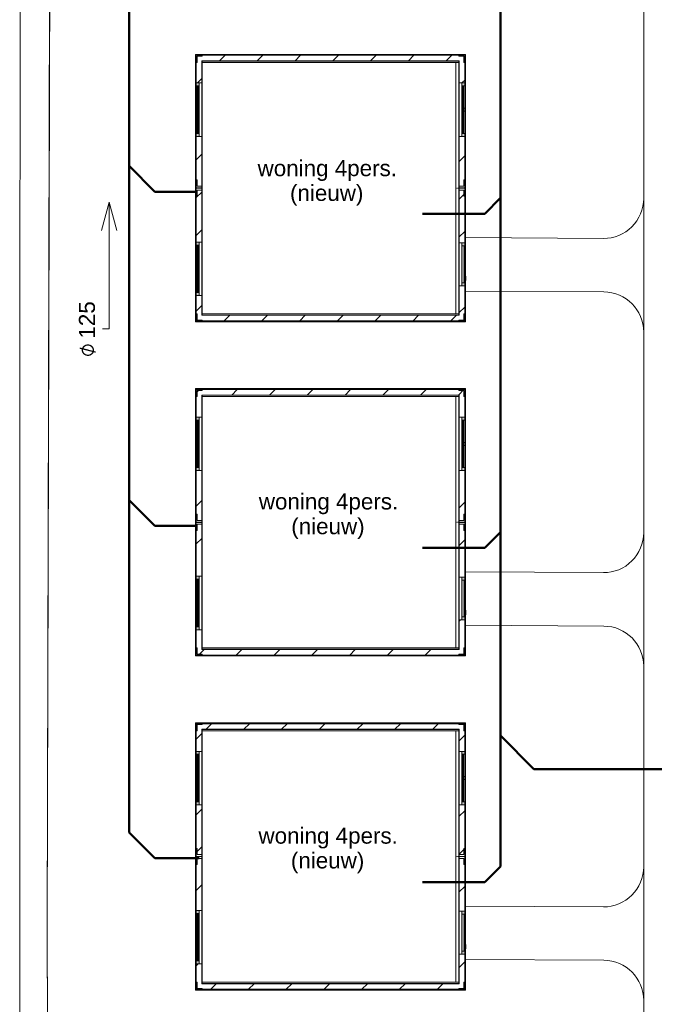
# Model space of a CAD drawing. Header units: millimetres. Extents: x -159785 to 90015, y -49332 to 203345.
# Tile 3 of 28: x -72960 to -58705, y 30500 to 52597. Entities that reach past the tile are written whole.
import ezdxf

# ---------------------------------------------------------------- set-up
doc = ezdxf.new("R2010")
doc.units = ezdxf.units.MM
doc.linetypes.add('ARC Dash', pattern=[4, 2, -2])
for name, color, linetype, lineweight in [('A--L$01A__Algemeen', 7, 'Continuous', 9), ('A--L23__Vloeren', 3, 'Continuous', 9), ('A--LD30__DetailPenMiddel', 3, 'Continuous', 9), ('A--T$01A__Algemeen', 1, 'Continuous', 13), ('B-WE-OG-TERREIN_ERF-GV', 10, 'Continuous', 20), ('B-WE-OG-TERREIN_OEVER-GV', 10, 'Continuous', 20), ('B-WE-OG-WATER-GV', 4, 'Continuous', 20), ('Montfoort-BGT_aangepast_dwg', 8, 'Continuous', 9)]:
    doc.layers.add(name, color=color, linetype=linetype, lineweight=lineweight)
doc.styles.add('Arial', font='arial.ttf', dxfattribs={"height": 360})
doc.styles.add('Segoe UI Symbol', font='seguisym.ttf', dxfattribs={"height": 360})

# ---------------------------------------------------------------- blocks, each defined once
blk = doc.blocks.new('90_GM_unit 6x6m - 90_GM_unit 6x6m-2044566-00 Riolering')
at = {"layer": 'A--L$01A__Algemeen'}
h = blk.add_hatch(color=256, dxfattribs=at)
h.paths.add_polyline_path([(6070, -6000), (6070, -5820), (6050, -5820), (6050, -5980), (5920, -5980), (5920, -6000), (6050, -6000)])
h.paths.add_polyline_path([(150, -6000), (150, -5980), (20, -5980), (20, -5820), (0, -5820), (0, -6000), (145, -6000)])
h.paths.add_polyline_path([(6070, -3183), (6070, -3183), (6070, -3003), (6050, -3003), (6050, -3183)])
h.paths.add_polyline_path([(20, -3183), (20, -3183), (20, -3003), (0, -3003), (0, -3183)])
h.paths.add_polyline_path([(6070, -2997), (6070, -2997), (6070, -2817), (6050, -2817), (6050, -2997)])
h.paths.add_polyline_path([(20, -2997), (20, -2997), (20, -2817), (0, -2817), (0, -2997)])
h.paths.add_polyline_path([(6065, -180), (6070, -180), (6070, 0), (5920, 0), (5920, -20), (6050, -20), (6050, -180)])
h.paths.add_polyline_path([(20, -180), (20, -180), (20, -20), (150, -20), (150, 0), (0, 0), (0, -180), (5, -180)])
h = blk.add_hatch(dxfattribs=at)
h.set_pattern_fill('FP_2', color=256, style=0, pattern_type=2)
h.set_pattern_definition([(45, (77426.33, -31806.34), (-424.264, 424.264), [])])
h.paths.add_polyline_path([(6050, -5980), (6050, -5190), (5925, -5190), (5925, -5855), (145, -5855), (145, -5410), (20, -5410), (20, -5980), (5850, -5980)])
h.paths.add_polyline_path([(6050, -4230), (6050, -1840), (5925, -1840), (5925, -4230)])
h.paths.add_polyline_path([(145, -4210), (145, -1840), (20, -1840), (20, -4210)])
h.paths.add_polyline_path([(6050, -640), (6050, -640), (6050, -20), (20, -20), (20, -640), (145, -640), (145, -145), (5925, -145), (5925, -640)])
h = blk.add_hatch(color=256, dxfattribs=at)
h.paths.add_polyline_path([(20, -5410), (87, -5410), (87, -5343), (20, -5343)])
h.paths.add_polyline_path([(87, -4844), (87, -4844), (87, -4777), (63, -4777), (63, -4844)])
h.paths.add_polyline_path([(43, -4844), (43, -4777), (20, -4777), (20, -4844)])
h.paths.add_polyline_path([(87, -4277), (87, -4210), (20, -4210), (20, -4277), (63, -4277)])
h.paths.add_polyline_path([(87, -1840), (87, -1773), (20, -1773), (20, -1840), (63, -1840)])
h.paths.add_polyline_path([(63, -1274), (87, -1274), (87, -1207), (63, -1207), (63, -1250)])
h.paths.add_polyline_path([(20, -1274), (43, -1274), (43, -1207), (20, -1207)])
h.paths.add_polyline_path([(87, -707), (87, -707), (87, -640), (20, -640), (20, -707), (63, -707)])
h = blk.add_hatch(color=256, dxfattribs=at)
h.paths.add_polyline_path([(5989, -5190), (6050, -5190), (6050, -5123), (5983, -5124), (5983, -5190)])
h.paths.add_polyline_path([(6050, -4297), (6050, -4230), (5983, -4230), (5983, -4297), (6040, -4297)])
h.paths.add_polyline_path([(6050, -1840), (6050, -1840), (6050, -1773), (5983, -1773), (5983, -1840), (6026, -1840)])
h.paths.add_polyline_path([(6050, -1274), (6050, -1274), (6050, -1207), (6026, -1207), (6026, -1274)])
h.paths.add_polyline_path([(6006, -1274), (6006, -1207), (5983, -1207), (5983, -1274)])
h.paths.add_polyline_path([(6050, -707), (6050, -640), (5983, -640), (5983, -707), (6050, -707)])
blk.add_hatch(color=256, dxfattribs=at).paths.add_polyline_path([(6040, -5123), (6040, -4297), (5983, -4297), (5983, -5123)])
for p, q in [((150, 0), (0, 0)), ((0, 0), (0, -180)), ((0, -180), (0, -2817)), ((0, -180), (40, -180)), ((6050, -20), (20, -20)), ((20, -20), (20, -640)), ((40, -180), (40, -40)), ((40, -40), (150, -40)), ((145, -145), (145, -640)), ((5925, -145), (145, -145)), ((145, -640), (145, -145)), ((145, -145), (5925, -145)), ((5920, 0), (150, 0)), ((150, -40), (150, 0)), ((150, -640), (150, -150)), ((150, -150), (5920, -150)), ((150, -180), (5920, -180)), ((5850, -5820), (5850, -180)), ((6070, 0), (5920, 0)), ((5920, 0), (5920, -40)), ((5920, -40), (6030, -40)), ((5920, -150), (5920, -640)), ((5925, -640), (5925, -145)), ((5925, -145), (5925, -640)), ((6030, -40), (6030, -180)), ((6030, -180), (6070, -180)), ((6050, -640), (6050, -20)), ((6070, -180), (6070, 0)), ((6070, -2817), (6070, -180)), ((87, -640), (20, -640)), ((20, -640), (20, -707)), ((20, -640), (145, -640)), ((87, -707), (87, -640)), ((145, -640), (150, -640)), ((145, -1840), (145, -640)), ((145, -1840), (145, -640)), ((150, -640), (150, -1840)), ((5920, -640), (5925, -640)), ((5920, -1840), (5920, -640)), ((5925, -640), (5925, -1840)), ((5925, -640), (6050, -640)), ((5925, -640), (5925, -1840)), ((5983, -640), (5983, -707)), ((6050, -640), (5983, -640)), ((6050, -707), (6050, -640)), ((20, -707), (87, -707)), ((20, -1207), (20, -707)), ((63, -707), (43, -707)), ((43, -707), (43, -1773)), ((63, -1773), (63, -707)), ((87, -707), (87, -1207)), ((5983, -707), (6050, -707)), ((5983, -1207), (5983, -707)), ((6006, -707), (6006, -1773)), ((6026, -707), (6006, -707)), ((6026, -1773), (6026, -707)), ((6050, -707), (6050, -1207)), ((87, -1207), (20, -1207)), ((20, -1207), (20, -1274)), ((20, -1274), (87, -1274)), ((20, -1773), (20, -1274)), ((87, -1274), (87, -1207)), ((87, -1274), (87, -1773)), ((5983, -1207), (5983, -1274)), ((6050, -1207), (5983, -1207)), ((5983, -1274), (6050, -1274)), ((5983, -1773), (5983, -1274)), ((6050, -1274), (6050, -1207)), ((6050, -1274), (6050, -1773)), ((87, -1773), (20, -1773)), ((20, -1773), (20, -1840)), ((20, -1840), (87, -1840)), ((20, -1840), (20, -4210)), ((145, -1840), (20, -1840)), ((43, -1773), (63, -1773)), ((87, -1840), (87, -1773)), ((145, -1840), (145, -4210)), ((150, -1840), (145, -1840)), ((145, -4210), (145, -1840)), ((150, -4210), (150, -1840)), ((5925, -1840), (5920, -1840)), ((5920, -1840), (5920, -4230)), ((5925, -4230), (5925, -1840)), ((6050, -1840), (5925, -1840)), ((5925, -1840), (5925, -4230)), ((5983, -1773), (5983, -1840)), ((6050, -1773), (5983, -1773)), ((5983, -1840), (6050, -1840)), ((6006, -1773), (6026, -1773)), ((6050, -1840), (6050, -1773)), ((6050, -4230), (6050, -1840)), ((40, -2817), (0, -2817)), ((0, -2817), (0, -2997)), ((40, -2958), (40, -2817)), ((6070, -2817), (6030, -2817)), ((6030, -2817), (6030, -2958)), ((6070, -2997), (6070, -2817)), ((0, -2997), (0, -3003)), ((0, -2997), (150, -2997)), ((150, -3003), (0, -3003)), ((0, -3003), (0, -3183)), ((150, -2958), (40, -2958)), ((40, -3183), (40, -3043)), ((40, -3043), (150, -3043)), ((150, -2997), (150, -2958)), ((150, -3043), (150, -3003)), ((5920, -2958), (5920, -2997)), ((6030, -2958), (5920, -2958)), ((5920, -2997), (6070, -2997)), ((6070, -3003), (5920, -3003)), ((5920, -3003), (5920, -3043)), ((5920, -3043), (6030, -3043)), ((6030, -3043), (6030, -3183)), ((6070, -3003), (6070, -2997)), ((6070, -3183), (6070, -3003)), ((0, -3183), (0, -5820)), ((0, -3183), (40, -3183)), ((6030, -3183), (6070, -3183)), ((6070, -4973), (6070, -3183)), ((87, -4210), (20, -4210)), ((20, -4210), (20, -4277)), ((20, -4210), (145, -4210)), ((20, -4277), (87, -4277)), ((20, -4777), (20, -4277)), ((63, -4277), (43, -4277)), ((43, -4277), (43, -5343)), ((63, -5343), (63, -4277)), ((87, -4277), (87, -4210)), ((87, -4277), (87, -4777)), ((145, -4210), (150, -4210)), ((145, -5410), (145, -4210)), ((145, -5410), (145, -4210)), ((150, -4210), (150, -5410)), ((5920, -4230), (5925, -4230)), ((5920, -5190), (5920, -4230)), ((5920, -4230), (5920, -5190)), ((5925, -4230), (5925, -5190)), ((5925, -4230), (6050, -4230)), ((5925, -4230), (5925, -5190)), ((5983, -4230), (5983, -4297)), ((6050, -4230), (5983, -4230)), ((6040, -4297), (5983, -4297)), ((5983, -4297), (5983, -5123)), ((5983, -4297), (6050, -4297)), ((6040, -5123), (6040, -4297)), ((6050, -4297), (6050, -4230)), ((6050, -4297), (6050, -5049)), ((87, -4777), (20, -4777)), ((20, -4777), (20, -4844)), ((20, -4844), (87, -4844)), ((20, -5343), (20, -4844)), ((87, -4844), (87, -4777)), ((87, -4844), (87, -5343)), ((6050, -5048), (6040, -5048)), ((6050, -5098), (6050, -5048)), ((6050, -5049), (6050, -5048)), ((6055, -5066), (6050, -5066)), ((6050, -5081), (6055, -5081)), ((6063, -4973), (6063, -5058)), ((6078, -4973), (6063, -4973)), ((6070, -5062), (6070, -5058)), ((6070, -5820), (6070, -5068)), ((6078, -5058), (6078, -4973)), ((5925, -5190), (5920, -5190)), ((5920, -5190), (5920, -5850)), ((5925, -5855), (5925, -5190)), ((6050, -5190), (5925, -5190)), ((5925, -5190), (5925, -5855)), ((5983, -5123), (6040, -5123)), ((5983, -5123), (5983, -5190)), ((6050, -5123), (5983, -5123)), ((5983, -5190), (6050, -5190)), ((6040, -5098), (6050, -5098)), ((6050, -5098), (6050, -5097)), ((6050, -5097), (6050, -5123)), ((6050, -5190), (6050, -5123)), ((6050, -5980), (6050, -5190)), ((87, -5343), (20, -5343)), ((20, -5343), (20, -5410)), ((20, -5410), (87, -5410)), ((145, -5410), (20, -5410)), ((20, -5410), (20, -5980)), ((43, -5343), (63, -5343)), ((87, -5410), (87, -5343)), ((145, -5410), (145, -5855)), ((150, -5410), (145, -5410)), ((145, -5855), (145, -5410)), ((150, -5850), (150, -5410)), ((40, -5820), (0, -5820)), ((0, -5820), (0, -6000)), ((40, -5960), (40, -5820)), ((150, -5960), (40, -5960)), ((145, -5855), (5925, -5855)), ((5925, -5855), (145, -5855)), ((5920, -5820), (150, -5820)), ((5920, -5850), (150, -5850)), ((150, -6000), (150, -5960)), ((5920, -5960), (5920, -6000)), ((6030, -5960), (5920, -5960)), ((6070, -5820), (6030, -5820)), ((6030, -5820), (6030, -5960)), ((6070, -6000), (6070, -5820)), ((0, -6000), (150, -6000)), ((20, -5980), (6050, -5980)), ((150, -6000), (5920, -6000)), ((5920, -6000), (6070, -6000))]:
    blk.add_line(p, q, dxfattribs=at)
at = {"layer": 'A--L$01A__Algemeen', "linetype": 'ARC Dash'}
blk.add_line((5850, -3000), (5920, -3000), dxfattribs=at)
at = {"layer": 'A--L$01A__Algemeen', "flags": 128}
for points in [[(6055, -5081), (6056, -5081), (6057, -5081), (6058, -5080), (6059, -5080), (6060, -5080), (6061, -5080), (6061, -5080), (6062, -5079), (6063, -5079), (6064, -5079), (6065, -5078), (6066, -5078), (6066, -5078), (6067, -5077), (6068, -5077), (6069, -5076), (6069, -5076), (6070, -5075), (6071, -5074), (6071, -5074), (6072, -5073), (6073, -5072), (6073, -5072), (6074, -5071), (6074, -5070), (6075, -5069), (6075, -5069), (6075, -5068), (6076, -5067), (6076, -5066), (6077, -5065), (6077, -5065), (6077, -5064), (6077, -5063), (6077, -5062), (6078, -5061), (6078, -5060), (6078, -5059), (6078, -5058), (6078, -5058)], [(6063, -5058), (6063, -5058), (6063, -5059), (6063, -5059), (6063, -5059), (6063, -5060), (6063, -5060), (6062, -5060), (6062, -5060), (6062, -5061), (6062, -5061), (6062, -5061), (6062, -5062), (6062, -5062), (6062, -5062), (6061, -5062), (6061, -5063), (6061, -5063), (6061, -5063), (6061, -5063), (6060, -5063), (6060, -5064), (6060, -5064), (6060, -5064), (6060, -5064), (6059, -5064), (6059, -5065), (6059, -5065), (6059, -5065), (6058, -5065), (6058, -5065), (6058, -5065), (6057, -5065), (6057, -5065), (6057, -5065), (6057, -5065), (6056, -5066), (6056, -5066), (6056, -5066), (6055, -5066), (6055, -5066)]]:
    blk.add_lwpolyline(points, dxfattribs=at)
blk = doc.blocks.new('90_GM_unit 6x6m - 90_GM_unit 6x6m-V1-00 Riolering')
at = {"layer": 'A--L$01A__Algemeen'}
h = blk.add_hatch(color=256, dxfattribs=at)
h.paths.add_polyline_path([(6050, -6000), (6070, -6000), (6070, -5820), (6050, -5820), (6050, -5980), (5920, -5980), (5920, -6000), (6030, -6000)])
h.paths.add_polyline_path([(150, -6000), (150, -5980), (20, -5980), (20, -5820), (0, -5820), (0, -6000), (145, -6000)])
h.paths.add_polyline_path([(6050, -3183), (6070, -3183), (6070, -3003), (6050, -3003), (6050, -3183)])
h.paths.add_polyline_path([(20, -3183), (20, -3003), (0, -3003), (0, -3183), (20, -3183)])
h.paths.add_polyline_path([(6050, -2997), (6070, -2997), (6070, -2817), (6050, -2817), (6050, -2997)])
h.paths.add_polyline_path([(20, -2997), (20, -2817), (0, -2817), (0, -2997), (20, -2997)])
h.paths.add_polyline_path([(6070, -180), (6070, -180), (6070, 0), (5920, 0), (5920, -20), (6050, -20), (6050, -180), (6070, -180)])
h.paths.add_polyline_path([(20, -180), (20, -20), (150, -20), (150, 0), (0, 0), (0, -180), (20, -180)])
h = blk.add_hatch(dxfattribs=at)
h.set_pattern_fill('FP_3', color=256, style=0, pattern_type=2)
h.set_pattern_definition([(45, (77426.33, -39306.34), (-424.264, 424.264), [])])
h.paths.add_polyline_path([(6050, -5980), (6050, -5190), (5925, -5190), (5925, -5855), (145, -5855), (145, -5410), (20, -5410), (20, -5980), (5850, -5980)])
h.paths.add_polyline_path([(6050, -4230), (6050, -1840), (5925, -1840), (5925, -4230)])
h.paths.add_polyline_path([(145, -4210), (145, -1840), (20, -1840), (20, -4210)])
h.paths.add_polyline_path([(6050, -640), (6050, -20), (20, -20), (20, -640), (145, -640), (145, -145), (5925, -145), (5925, -640), (6050, -640)])
h = blk.add_hatch(color=256, dxfattribs=at)
h.paths.add_polyline_path([(87, -5410), (87, -5343), (20, -5343), (20, -5410), (63, -5410)])
h.paths.add_polyline_path([(87, -4844), (87, -4777), (63, -4777), (63, -4844)])
h.paths.add_polyline_path([(20, -4844), (43, -4844), (43, -4777), (20, -4777)])
h.paths.add_polyline_path([(43, -4277), (87, -4277), (87, -4210), (20, -4210), (20, -4277), (43, -4277)])
h.paths.add_polyline_path([(87, -1840), (87, -1773), (20, -1773), (20, -1840), (63, -1840)])
h.paths.add_polyline_path([(87, -1274), (87, -1207), (63, -1207), (63, -1274)])
h.paths.add_polyline_path([(20, -1274), (43, -1274), (43, -1207), (20, -1207), (20, -1274)])
h.paths.add_polyline_path([(63, -707), (87, -707), (87, -640), (20, -640), (20, -707), (43, -707)])
h = blk.add_hatch(color=256, dxfattribs=at)
h.paths.add_polyline_path([(6050, -5190), (6050, -5123), (5983, -5123), (5983, -5190), (6040, -5190)])
h.paths.add_polyline_path([(6050, -4297), (6050, -4230), (5983, -4230), (5983, -4297), (6040, -4297)])
h.paths.add_polyline_path([(6050, -1840), (6050, -1773), (5983, -1773), (5983, -1840), (6026, -1840)])
h.paths.add_polyline_path([(6006, -1274), (6006, -1207), (5983, -1207), (5983, -1274)])
h.paths.add_polyline_path([(6026, -1274), (6050, -1274), (6050, -1207), (6026, -1207), (6026, -1230)])
h.paths.add_polyline_path([(6050, -707), (6050, -640), (5983, -640), (5983, -707), (6050, -707)])
blk.add_hatch(color=256, dxfattribs=at).paths.add_polyline_path([(6040, -5123), (6040, -4297), (5983, -4297), (5983, -5123)])
for p, q in [((150, 0), (0, 0)), ((0, 0), (0, -180)), ((0, -180), (0, -2817)), ((0, -180), (40, -180)), ((6050, -20), (20, -20)), ((20, -20), (20, -640)), ((40, -180), (40, -40)), ((40, -40), (150, -40)), ((145, -145), (145, -640)), ((5925, -145), (145, -145)), ((145, -640), (145, -145)), ((145, -145), (5925, -145)), ((5920, 0), (150, 0)), ((150, -40), (150, 0)), ((150, -640), (150, -150)), ((150, -150), (5920, -150)), ((150, -180), (5920, -180)), ((5850, -5820), (5850, -180)), ((6070, 0), (5920, 0)), ((5920, 0), (5920, -40)), ((5920, -40), (6030, -40)), ((5920, -150), (5920, -640)), ((5925, -640), (5925, -145)), ((5925, -145), (5925, -640)), ((6030, -40), (6030, -180)), ((6030, -180), (6070, -180)), ((6050, -640), (6050, -20)), ((6070, -180), (6070, 0)), ((6070, -2817), (6070, -180)), ((87, -640), (20, -640)), ((20, -640), (20, -707)), ((20, -640), (145, -640)), ((87, -707), (87, -640)), ((145, -640), (150, -640)), ((145, -1840), (145, -640)), ((145, -1840), (145, -640)), ((150, -640), (150, -1840)), ((5920, -640), (5925, -640)), ((5920, -1840), (5920, -640)), ((5925, -640), (5925, -1840)), ((5925, -640), (6050, -640)), ((5925, -640), (5925, -1840)), ((5983, -640), (5983, -707)), ((6050, -640), (5983, -640)), ((6050, -707), (6050, -640)), ((20, -707), (87, -707)), ((20, -1207), (20, -707)), ((63, -707), (43, -707)), ((43, -707), (43, -1773)), ((63, -1773), (63, -707)), ((87, -707), (87, -1207)), ((5983, -707), (6050, -707)), ((5983, -1207), (5983, -707)), ((6006, -707), (6006, -1773)), ((6026, -707), (6006, -707)), ((6026, -1773), (6026, -707)), ((6050, -707), (6050, -1207)), ((87, -1207), (20, -1207)), ((20, -1207), (20, -1274)), ((20, -1274), (87, -1274)), ((20, -1773), (20, -1274)), ((87, -1274), (87, -1207)), ((87, -1274), (87, -1773)), ((5983, -1207), (5983, -1274)), ((6050, -1207), (5983, -1207)), ((5983, -1274), (6050, -1274)), ((5983, -1773), (5983, -1274)), ((6050, -1274), (6050, -1207)), ((6050, -1274), (6050, -1773)), ((87, -1773), (20, -1773)), ((20, -1773), (20, -1840)), ((20, -1840), (87, -1840)), ((20, -1840), (20, -4210)), ((145, -1840), (20, -1840)), ((43, -1773), (63, -1773)), ((87, -1840), (87, -1773)), ((145, -1840), (145, -4210)), ((150, -1840), (145, -1840)), ((145, -4210), (145, -1840)), ((150, -4210), (150, -1840)), ((5925, -1840), (5920, -1840)), ((5920, -1840), (5920, -4230)), ((5925, -4230), (5925, -1840)), ((6050, -1840), (5925, -1840)), ((5925, -1840), (5925, -4230)), ((5983, -1773), (5983, -1840)), ((6050, -1773), (5983, -1773)), ((5983, -1840), (6050, -1840)), ((6006, -1773), (6026, -1773)), ((6050, -1840), (6050, -1773)), ((6050, -4230), (6050, -1840)), ((40, -2817), (0, -2817)), ((0, -2817), (0, -2997)), ((40, -2958), (40, -2817)), ((6070, -2817), (6030, -2817)), ((6030, -2817), (6030, -2958)), ((6070, -2997), (6070, -2817)), ((0, -2997), (0, -3003)), ((0, -2997), (150, -2997)), ((150, -3003), (0, -3003)), ((0, -3003), (0, -3183)), ((150, -2958), (40, -2958)), ((40, -3183), (40, -3043)), ((40, -3043), (150, -3043)), ((150, -2997), (150, -2958)), ((150, -3043), (150, -3003)), ((5920, -2958), (5920, -2997)), ((6030, -2958), (5920, -2958)), ((5920, -2997), (6070, -2997)), ((6070, -3003), (5920, -3003)), ((5920, -3003), (5920, -3043)), ((5920, -3043), (6030, -3043)), ((6030, -3043), (6030, -3183)), ((6070, -3003), (6070, -2997)), ((6070, -3183), (6070, -3003)), ((0, -3183), (0, -5820)), ((0, -3183), (40, -3183)), ((6030, -3183), (6070, -3183)), ((6070, -4973), (6070, -3183)), ((87, -4210), (20, -4210)), ((20, -4210), (20, -4277)), ((20, -4210), (145, -4210)), ((20, -4277), (87, -4277)), ((20, -4777), (20, -4277)), ((63, -4277), (43, -4277)), ((43, -4277), (43, -5343)), ((63, -5343), (63, -4277)), ((87, -4277), (87, -4210)), ((87, -4277), (87, -4777)), ((145, -4210), (150, -4210)), ((145, -5410), (145, -4210)), ((145, -5410), (145, -4210)), ((150, -4210), (150, -5410)), ((5920, -4230), (5925, -4230)), ((5920, -5190), (5920, -4230)), ((5920, -4230), (5920, -5190)), ((5925, -4230), (5925, -5190)), ((5925, -4230), (6050, -4230)), ((5925, -4230), (5925, -5190)), ((5983, -4230), (5983, -4297)), ((6050, -4230), (5983, -4230)), ((6040, -4297), (5983, -4297)), ((5983, -4297), (5983, -5123)), ((5983, -4297), (6050, -4297)), ((6040, -5123), (6040, -4297)), ((6050, -4297), (6050, -4230)), ((6050, -4297), (6050, -5049)), ((87, -4777), (20, -4777)), ((20, -4777), (20, -4844)), ((20, -4844), (87, -4844)), ((20, -5343), (20, -4844)), ((87, -4844), (87, -4777)), ((87, -4844), (87, -5343)), ((6050, -5048), (6040, -5048)), ((6050, -5098), (6050, -5048)), ((6050, -5049), (6050, -5048)), ((6055, -5066), (6050, -5066)), ((6050, -5081), (6055, -5081)), ((6063, -4973), (6063, -5058)), ((6078, -4973), (6063, -4973)), ((6070, -5062), (6070, -5058)), ((6070, -5820), (6070, -5068)), ((6078, -5058), (6078, -4973)), ((5925, -5190), (5920, -5190)), ((5920, -5190), (5920, -5850)), ((5925, -5855), (5925, -5190)), ((6050, -5190), (5925, -5190)), ((5925, -5190), (5925, -5855)), ((5983, -5123), (6040, -5123)), ((5983, -5123), (5983, -5190)), ((6050, -5123), (5983, -5123)), ((5983, -5190), (6050, -5190)), ((6040, -5098), (6050, -5098)), ((6050, -5098), (6050, -5097)), ((6050, -5097), (6050, -5123)), ((6050, -5190), (6050, -5123)), ((6050, -5980), (6050, -5190)), ((87, -5343), (20, -5343)), ((20, -5343), (20, -5410)), ((20, -5410), (87, -5410)), ((145, -5410), (20, -5410)), ((20, -5410), (20, -5980)), ((43, -5343), (63, -5343)), ((87, -5410), (87, -5343)), ((145, -5410), (145, -5855)), ((150, -5410), (145, -5410)), ((145, -5855), (145, -5410)), ((150, -5850), (150, -5410)), ((40, -5820), (0, -5820)), ((0, -5820), (0, -6000)), ((40, -5960), (40, -5820)), ((150, -5960), (40, -5960)), ((145, -5855), (5925, -5855)), ((5925, -5855), (145, -5855)), ((5920, -5820), (150, -5820)), ((5920, -5850), (150, -5850)), ((150, -6000), (150, -5960)), ((5920, -5960), (5920, -6000)), ((6030, -5960), (5920, -5960)), ((6070, -5820), (6030, -5820)), ((6030, -5820), (6030, -5960)), ((6070, -6000), (6070, -5820)), ((0, -6000), (150, -6000)), ((20, -5980), (6050, -5980)), ((150, -6000), (5920, -6000)), ((5920, -6000), (6070, -6000))]:
    blk.add_line(p, q, dxfattribs=at)
at = {"layer": 'A--L$01A__Algemeen', "linetype": 'ARC Dash'}
blk.add_line((5850, -3000), (5920, -3000), dxfattribs=at)
at = {"layer": 'A--L$01A__Algemeen', "flags": 128}
for points in [[(6055, -5081), (6056, -5081), (6057, -5081), (6058, -5080), (6059, -5080), (6060, -5080), (6061, -5080), (6061, -5080), (6062, -5079), (6063, -5079), (6064, -5079), (6065, -5078), (6066, -5078), (6066, -5078), (6067, -5077), (6068, -5077), (6069, -5076), (6069, -5076), (6070, -5075), (6071, -5074), (6071, -5074), (6072, -5073), (6073, -5072), (6073, -5072), (6074, -5071), (6074, -5070), (6075, -5069), (6075, -5069), (6075, -5068), (6076, -5067), (6076, -5066), (6077, -5065), (6077, -5065), (6077, -5064), (6077, -5063), (6077, -5062), (6078, -5061), (6078, -5060), (6078, -5059), (6078, -5058), (6078, -5058)], [(6063, -5058), (6063, -5058), (6063, -5059), (6063, -5059), (6063, -5059), (6063, -5060), (6063, -5060), (6062, -5060), (6062, -5060), (6062, -5061), (6062, -5061), (6062, -5061), (6062, -5062), (6062, -5062), (6062, -5062), (6061, -5062), (6061, -5063), (6061, -5063), (6061, -5063), (6061, -5063), (6060, -5063), (6060, -5064), (6060, -5064), (6060, -5064), (6060, -5064), (6059, -5064), (6059, -5065), (6059, -5065), (6059, -5065), (6058, -5065), (6058, -5065), (6058, -5065), (6057, -5065), (6057, -5065), (6057, -5065), (6057, -5065), (6056, -5066), (6056, -5066), (6056, -5066), (6055, -5066), (6055, -5066)]]:
    blk.add_lwpolyline(points, dxfattribs=at)
blk = doc.blocks.new('90_GM_unit 6x6m - 90_GM_unit 6x6m-V2-00 Riolering')
at = {"layer": 'A--L$01A__Algemeen'}
h = blk.add_hatch(color=256, dxfattribs=at)
h.paths.add_polyline_path([(6070, -6000), (6070, -5820), (6050, -5820), (6050, -5980), (5920, -5980), (5920, -6000), (6050, -6000)])
h.paths.add_polyline_path([(150, -6000), (150, -5980), (20, -5980), (20, -5820), (0, -5820), (0, -6000), (145, -6000)])
h.paths.add_polyline_path([(6050, -3183), (6070, -3183), (6070, -3003), (6050, -3003), (6050, -3113)])
h.paths.add_polyline_path([(20, -3183), (20, -3183), (20, -3003), (0, -3003), (0, -3183)])
h.paths.add_polyline_path([(6050, -2997), (6070, -2997), (6070, -2817), (6050, -2817), (6050, -2997)])
h.paths.add_polyline_path([(20, -2997), (20, -2817), (0, -2817), (0, -2997), (20, -2997)])
h.paths.add_polyline_path([(6050, -180), (6070, -180), (6070, 0), (5920, 0), (5920, -20), (6050, -20), (6050, -180)])
h.paths.add_polyline_path([(20, -180), (20, -20), (150, -20), (150, 0), (0, 0), (0, -180), (5, -180)])
h = blk.add_hatch(dxfattribs=at)
h.set_pattern_fill('FP_4', color=256, style=0, pattern_type=2)
h.set_pattern_definition([(45, (77426.33, -46806.34), (-424.264, 424.264), [])])
h.paths.add_polyline_path([(6050, -5980), (6050, -5190), (5925, -5190), (5925, -5855), (145, -5855), (145, -5410), (20, -5410), (20, -5980), (5850, -5980)])
h.paths.add_polyline_path([(6050, -4230), (6050, -1840), (5925, -1840), (5925, -4230)])
h.paths.add_polyline_path([(145, -4210), (145, -1840), (20, -1840), (20, -4210)])
h.paths.add_polyline_path([(5925, -640), (6050, -640), (6050, -20), (20, -20), (20, -640), (145, -640), (145, -145), (5925, -145), (5925, -180)])
h = blk.add_hatch(color=256, dxfattribs=at)
h.paths.add_polyline_path([(20, -5410), (87, -5410), (87, -5343), (20, -5343)])
h.paths.add_polyline_path([(87, -4844), (87, -4777), (63, -4777), (63, -4844)])
h.paths.add_polyline_path([(43, -4844), (43, -4777), (20, -4777), (20, -4844)])
h.paths.add_polyline_path([(43, -4277), (87, -4277), (87, -4210), (20, -4210), (20, -4277), (43, -4277)])
h.paths.add_polyline_path([(87, -1840), (87, -1840), (87, -1773), (20, -1773), (20, -1840)])
h.paths.add_polyline_path([(63, -1274), (87, -1274), (87, -1207), (63, -1207), (63, -1230)])
h.paths.add_polyline_path([(20, -1274), (43, -1274), (43, -1207), (20, -1207), (20, -1274)])
h.paths.add_polyline_path([(63, -707), (87, -707), (87, -640), (20, -640), (20, -707), (43, -707)])
h = blk.add_hatch(color=256, dxfattribs=at)
h.paths.add_polyline_path([(5983, -5190), (6050, -5189), (6050, -5123), (5983, -5123), (5983, -5189)])
h.paths.add_polyline_path([(6050, -4297), (6050, -4230), (5983, -4230), (5983, -4297), (6040, -4297)])
h.paths.add_polyline_path([(6006, -1840), (6050, -1840), (6050, -1773), (5983, -1773), (5983, -1840)])
h.paths.add_polyline_path([(6049, -1274), (6050, -1274), (6050, -1207), (6026, -1207), (6026, -1274)])
h.paths.add_polyline_path([(6006, -1274), (6006, -1207), (5983, -1207), (5983, -1274)])
h.paths.add_polyline_path([(6026, -707), (6050, -707), (6050, -640), (5983, -640), (5983, -707), (6006, -707)])
blk.add_hatch(color=256, dxfattribs=at).paths.add_polyline_path([(6040, -5123), (6040, -4297), (5983, -4297), (5983, -5123)])
for p, q in [((150, 0), (0, 0)), ((0, 0), (0, -180)), ((0, -180), (0, -2817)), ((0, -180), (40, -180)), ((6050, -20), (20, -20)), ((20, -20), (20, -640)), ((40, -180), (40, -40)), ((40, -40), (150, -40)), ((145, -145), (145, -640)), ((5925, -145), (145, -145)), ((145, -640), (145, -145)), ((145, -145), (5925, -145)), ((5920, 0), (150, 0)), ((150, -40), (150, 0)), ((150, -640), (150, -150)), ((150, -150), (5920, -150)), ((150, -180), (5920, -180)), ((5850, -5820), (5850, -180)), ((6070, 0), (5920, 0)), ((5920, 0), (5920, -40)), ((5920, -40), (6030, -40)), ((5920, -150), (5920, -640)), ((5925, -640), (5925, -145)), ((5925, -145), (5925, -640)), ((6030, -40), (6030, -180)), ((6030, -180), (6070, -180)), ((6050, -640), (6050, -20)), ((6070, -180), (6070, 0)), ((6070, -2817), (6070, -180)), ((87, -640), (20, -640)), ((20, -640), (20, -707)), ((20, -640), (145, -640)), ((87, -707), (87, -640)), ((145, -640), (150, -640)), ((145, -1840), (145, -640)), ((145, -1840), (145, -640)), ((150, -640), (150, -1840)), ((5920, -640), (5925, -640)), ((5920, -1840), (5920, -640)), ((5925, -640), (5925, -1840)), ((5925, -640), (6050, -640)), ((5925, -640), (5925, -1840)), ((5983, -640), (5983, -707)), ((6050, -640), (5983, -640)), ((6050, -707), (6050, -640)), ((20, -707), (87, -707)), ((20, -1207), (20, -707)), ((63, -707), (43, -707)), ((43, -707), (43, -1773)), ((63, -1773), (63, -707)), ((87, -707), (87, -1207)), ((5983, -707), (6050, -707)), ((5983, -1207), (5983, -707)), ((6006, -707), (6006, -1773)), ((6026, -707), (6006, -707)), ((6026, -1773), (6026, -707)), ((6050, -707), (6050, -1207)), ((87, -1207), (20, -1207)), ((20, -1207), (20, -1274)), ((20, -1274), (87, -1274)), ((20, -1773), (20, -1274)), ((87, -1274), (87, -1207)), ((87, -1274), (87, -1773)), ((5983, -1207), (5983, -1274)), ((6050, -1207), (5983, -1207)), ((5983, -1274), (6050, -1274)), ((5983, -1773), (5983, -1274)), ((6050, -1274), (6050, -1207)), ((6050, -1274), (6050, -1773)), ((87, -1773), (20, -1773)), ((20, -1773), (20, -1840)), ((20, -1840), (87, -1840)), ((20, -1840), (20, -4210)), ((145, -1840), (20, -1840)), ((43, -1773), (63, -1773)), ((87, -1840), (87, -1773)), ((145, -1840), (145, -4210)), ((150, -1840), (145, -1840)), ((145, -4210), (145, -1840)), ((150, -4210), (150, -1840)), ((5925, -1840), (5920, -1840)), ((5920, -1840), (5920, -4230)), ((5925, -4230), (5925, -1840)), ((6050, -1840), (5925, -1840)), ((5925, -1840), (5925, -4230)), ((5983, -1773), (5983, -1840)), ((6050, -1773), (5983, -1773)), ((5983, -1840), (6050, -1840)), ((6006, -1773), (6026, -1773)), ((6050, -1840), (6050, -1773)), ((6050, -4230), (6050, -1840)), ((40, -2817), (0, -2817)), ((0, -2817), (0, -2997)), ((40, -2958), (40, -2817)), ((6070, -2817), (6030, -2817)), ((6030, -2817), (6030, -2958)), ((6070, -2997), (6070, -2817)), ((0, -2997), (0, -3003)), ((0, -2997), (150, -2997)), ((150, -3003), (0, -3003)), ((0, -3003), (0, -3183)), ((150, -2958), (40, -2958)), ((40, -3183), (40, -3043)), ((40, -3043), (150, -3043)), ((150, -2997), (150, -2958)), ((150, -3043), (150, -3003)), ((5920, -2958), (5920, -2997)), ((6030, -2958), (5920, -2958)), ((5920, -2997), (6070, -2997)), ((6070, -3003), (5920, -3003)), ((5920, -3003), (5920, -3043)), ((5920, -3043), (6030, -3043)), ((6030, -3043), (6030, -3183)), ((6070, -3003), (6070, -2997)), ((6070, -3183), (6070, -3003)), ((0, -3183), (0, -5820)), ((0, -3183), (40, -3183)), ((6030, -3183), (6070, -3183)), ((6070, -4973), (6070, -3183)), ((87, -4210), (20, -4210)), ((20, -4210), (20, -4277)), ((20, -4210), (145, -4210)), ((20, -4277), (87, -4277)), ((20, -4777), (20, -4277)), ((63, -4277), (43, -4277)), ((43, -4277), (43, -5343)), ((63, -5343), (63, -4277)), ((87, -4277), (87, -4210)), ((87, -4277), (87, -4777)), ((145, -4210), (150, -4210)), ((145, -5410), (145, -4210)), ((145, -5410), (145, -4210)), ((150, -4210), (150, -5410)), ((5920, -4230), (5925, -4230)), ((5920, -5190), (5920, -4230)), ((5920, -4230), (5920, -5189)), ((5925, -4230), (5925, -5190)), ((5925, -4230), (6050, -4230)), ((5925, -4230), (5925, -5190)), ((5983, -4230), (5983, -4297)), ((6050, -4230), (5983, -4230)), ((6040, -4297), (5983, -4297)), ((5983, -4297), (5983, -5123)), ((5983, -4297), (6050, -4297)), ((6040, -5123), (6040, -4297)), ((6050, -4297), (6050, -4230)), ((6050, -4297), (6050, -5049)), ((87, -4777), (20, -4777)), ((20, -4777), (20, -4844)), ((20, -4844), (87, -4844)), ((20, -5343), (20, -4844)), ((87, -4844), (87, -4777)), ((87, -4844), (87, -5343)), ((6050, -5048), (6040, -5048)), ((6050, -5098), (6050, -5048)), ((6050, -5049), (6050, -5048)), ((6055, -5066), (6050, -5066)), ((6050, -5081), (6055, -5081)), ((6063, -4973), (6063, -5058)), ((6078, -4973), (6063, -4973)), ((6070, -5062), (6070, -5058)), ((6070, -5820), (6070, -5068)), ((6078, -5058), (6078, -4973)), ((5925, -5190), (5920, -5190)), ((5920, -5190), (5920, -5850)), ((5925, -5855), (5925, -5190)), ((6050, -5190), (5925, -5190)), ((5925, -5190), (5925, -5855)), ((5983, -5123), (6040, -5123)), ((5983, -5123), (5983, -5190)), ((6050, -5123), (5983, -5123)), ((5983, -5190), (6050, -5190)), ((6040, -5098), (6050, -5098)), ((6050, -5098), (6050, -5097)), ((6050, -5097), (6050, -5123)), ((6050, -5190), (6050, -5123)), ((6050, -5980), (6050, -5190)), ((87, -5343), (20, -5343)), ((20, -5343), (20, -5410)), ((20, -5410), (87, -5410)), ((145, -5410), (20, -5410)), ((20, -5410), (20, -5980)), ((43, -5343), (63, -5343)), ((87, -5410), (87, -5343)), ((145, -5410), (145, -5855)), ((150, -5410), (145, -5410)), ((145, -5855), (145, -5410)), ((150, -5850), (150, -5410)), ((40, -5820), (0, -5820)), ((0, -5820), (0, -6000)), ((40, -5960), (40, -5820)), ((150, -5960), (40, -5960)), ((145, -5855), (5925, -5855)), ((5925, -5855), (145, -5855)), ((5920, -5820), (150, -5820)), ((5920, -5850), (150, -5850)), ((150, -6000), (150, -5960)), ((5920, -5960), (5920, -6000)), ((6030, -5960), (5920, -5960)), ((6070, -5820), (6030, -5820)), ((6030, -5820), (6030, -5960)), ((6070, -6000), (6070, -5820)), ((0, -6000), (150, -6000)), ((20, -5980), (6050, -5980)), ((150, -6000), (5920, -6000)), ((5920, -6000), (6070, -6000))]:
    blk.add_line(p, q, dxfattribs=at)
at = {"layer": 'A--L$01A__Algemeen', "linetype": 'ARC Dash'}
blk.add_line((5850, -3000), (5920, -3000), dxfattribs=at)
at = {"layer": 'A--L$01A__Algemeen', "flags": 128}
for points in [[(6055, -5081), (6056, -5081), (6057, -5081), (6058, -5080), (6059, -5080), (6060, -5080), (6061, -5080), (6061, -5080), (6062, -5079), (6063, -5079), (6064, -5079), (6065, -5078), (6066, -5078), (6066, -5078), (6067, -5077), (6068, -5077), (6069, -5076), (6069, -5076), (6070, -5075), (6071, -5074), (6071, -5074), (6072, -5073), (6073, -5072), (6073, -5072), (6074, -5071), (6074, -5070), (6075, -5069), (6075, -5069), (6075, -5068), (6076, -5067), (6076, -5066), (6077, -5065), (6077, -5065), (6077, -5064), (6077, -5063), (6077, -5062), (6078, -5061), (6078, -5060), (6078, -5059), (6078, -5058), (6078, -5058)], [(6063, -5058), (6063, -5058), (6063, -5059), (6063, -5059), (6063, -5059), (6063, -5060), (6063, -5060), (6062, -5060), (6062, -5060), (6062, -5061), (6062, -5061), (6062, -5061), (6062, -5062), (6062, -5062), (6062, -5062), (6061, -5062), (6061, -5063), (6061, -5063), (6061, -5063), (6061, -5063), (6060, -5063), (6060, -5064), (6060, -5064), (6060, -5064), (6060, -5064), (6059, -5064), (6059, -5065), (6059, -5065), (6059, -5065), (6058, -5065), (6058, -5065), (6058, -5065), (6057, -5065), (6057, -5065), (6057, -5065), (6057, -5065), (6056, -5066), (6056, -5066), (6056, -5066), (6055, -5066), (6055, -5066)]]:
    blk.add_lwpolyline(points, dxfattribs=at)
blk = doc.blocks.new('Montfoort-BGT_aangepast_dwg-2210655-00 Riolering')
at = {"layer": 'B-WE-OG-TERREIN_ERF-GV', "color": 8, "lineweight": 9, "flags": 128}
blk.add_lwpolyline([(128431, -152387), (142223, -205881), (149664, -234394), (152660, -245599), (154970, -253965)], dxfattribs=at)
at = {"layer": 'B-WE-OG-TERREIN_OEVER-GV', "color": 8, "lineweight": 9, "flags": 128}
for points in [[(154970, -253965), (152660, -245599), (149664, -234394), (142223, -205881), (128431, -152387)], [(127708, -152660), (135410, -182455), (141670, -206459), (154195, -253976)]]:
    blk.add_lwpolyline(points, dxfattribs=at)
at = {"layer": 'B-WE-OG-WATER-GV', "color": 8, "lineweight": 9, "flags": 128}
blk.add_lwpolyline([(154195, -253976), (141670, -206459), (135410, -182455), (127708, -152660)], dxfattribs=at)

msp = doc.modelspace()

# ---------------------------------------------------------------- linework, layer by layer
at = {"layer": 'A--L23__Vloeren', "color": 9}
for p, q in [((-58944, 30047), (-58944, 93626)), ((-72263, 61709), (-72344, 32241)), ((-58944, 48587), (-58944, 45587)), ((-62944, 46844), (-62944, 47706)), ((-62944, 47706), (-59850, 47687)), ((-62944, 46754), (-62944, 46759)), ((-62944, 46506), (-62944, 46748)), ((-59838, 46487), (-62944, 46506)), ((-58944, 41087), (-58944, 38087)), ((-62944, 39344), (-62944, 40206)), ((-62944, 40206), (-59850, 40187)), ((-62944, 39254), (-62944, 39259)), ((-62944, 39006), (-62944, 39248)), ((-59839, 38987), (-62944, 39006)), ((-58944, 33587), (-58944, 30587)), ((-62944, 31844), (-62944, 32706)), ((-62944, 32706), (-59850, 32687)), ((-72344, 32241), (-72307, 20642)), ((-62944, 31754), (-62944, 31759)), ((-62944, 31506), (-62944, 31748)), ((-59839, 31487), (-62944, 31506))]:
    msp.add_line(p, q, dxfattribs=at)
for centre, start, end in [((-59844, 48587), 269.6424, 359.9997), ((-59844, 48587), 269.6424, 359.9997), ((-59844, 45587), 359.9997, 89.6424), ((-59844, 45587), 359.9997, 89.6424), ((-59844, 41087), 269.6424, 359.9997), ((-59844, 41087), 269.6424, 359.9997), ((-59844, 38087), 359.9997, 89.6424), ((-59844, 38087), 359.9997, 89.6424), ((-59844, 33587), 269.6424, 359.9997), ((-59844, 33587), 269.6424, 359.9997), ((-59844, 30587), 359.9997, 89.6424), ((-59844, 30587), 359.9997, 89.6424)]:
    msp.add_arc(centre, 900, start, end, dxfattribs=at)
at = {"layer": 'A--LD30__DetailPenMiddel', "lineweight": 50}
for p, q in [((-62162, 97350), (-62162, 33596)), ((-70503, 34355), (-70503, 69853)), ((-69926, 48737), (-70503, 49314)), ((-69014, 48737), (-69926, 48737)), ((-62515, 48243), (-62162, 48596)), ((-63915, 48243), (-62515, 48243)), ((-69926, 41237), (-70503, 41814)), ((-69014, 41237), (-69926, 41237)), ((-62515, 40743), (-62162, 41096)), ((-63915, 40743), (-62515, 40743)), ((-61409, 35780), (-62162, 36532)), ((-46809, 35780), (-61409, 35780)), ((-69926, 33778), (-70503, 34355)), ((-68926, 33778), (-69926, 33778)), ((-62515, 33243), (-62162, 33596)), ((-63915, 33243), (-62515, 33243))]:
    msp.add_line(p, q, dxfattribs=at)
at = {"layer": 'A--T$01A__Algemeen', "color": 50}
for p, q in [((-70950, 48498), (-71120, 47863)), ((-70950, 48498), (-70779, 47863)), ((-70950, 48498), (-70950, 45658)), ((-70950, 45658), (-71096, 45658))]:
    msp.add_line(p, q, dxfattribs=at)

# ---------------------------------------------------------------- block references
at = {"layer": 'A--L$01A__Algemeen', "rotation": 359.9997189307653}
for name, p in [('90_GM_unit 6x6m - 90_GM_unit 6x6m-V2-00 Riolering', (-69014, 51817)), ('90_GM_unit 6x6m - 90_GM_unit 6x6m-V1-00 Riolering', (-69014, 44317)), ('90_GM_unit 6x6m - 90_GM_unit 6x6m-2044566-00 Riolering', (-69014, 36817))]:
    msp.add_blockref(name, p, dxfattribs=at)
at = {"layer": 'Montfoort-BGT_aangepast_dwg', "rotation": 345.2160000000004}
msp.add_blockref('Montfoort-BGT_aangepast_dwg-2210655-00 Riolering', (-157242, 297066), dxfattribs=at)

# ---------------------------------------------------------------- next in the draw order: texts
at = {"layer": 'A--T$01A__Algemeen', "color": 7, "char_height": 360, "width": 3687.76, "attachment_point": 1, "style": 'Arial', "bg_fill": 3, "box_fill_scale": 1.25, "bg_fill_color": 256, "bg_fill_true_color": 13158600, "bg_fill_transparency": 0}
for insert in [(-67616, 49445), (-67588, 41965), (-67596, 34465)]:
    msp.add_mtext('woning 4pers.', dxfattribs=dict(at, insert=insert))
at = {"layer": 'A--T$01A__Algemeen', "color": 7, "insert": (-71629, 45029), "char_height": 360, "width": 497.05, "attachment_point": 1, "rotation": 90, "style": 'Segoe UI Symbol', "bg_fill": 3, "box_fill_scale": 1.25, "bg_fill_color": 256, "bg_fill_true_color": 13158600, "bg_fill_transparency": 0}
msp.add_mtext('\\fSegoe UI Symbol|b0|i0|c254|p34|;⌀', dxfattribs=at)

# ---------------------------------------------------------------- next in the draw order: texts
at = {"layer": 'A--T$01A__Algemeen', "color": 7, "char_height": 360, "width": 1924.05, "attachment_point": 1, "style": 'Arial', "bg_fill": 3, "box_fill_scale": 1.25, "bg_fill_color": 256, "bg_fill_true_color": 13158600, "bg_fill_transparency": 0}
for insert in [(-66888, 48890), (-66860, 41410), (-66868, 33909)]:
    msp.add_mtext('(nieuw)', dxfattribs=dict(at, insert=insert))
at = {"layer": 'A--T$01A__Algemeen', "color": 7, "insert": (-71629, 45439), "char_height": 360, "width": 1010.13, "attachment_point": 1, "rotation": 90, "style": 'Arial', "bg_fill": 3, "box_fill_scale": 1.25, "bg_fill_color": 256, "bg_fill_true_color": 13158600, "bg_fill_transparency": 0}
msp.add_mtext('125', dxfattribs=at)

doc.saveas('drawing.dxf')
